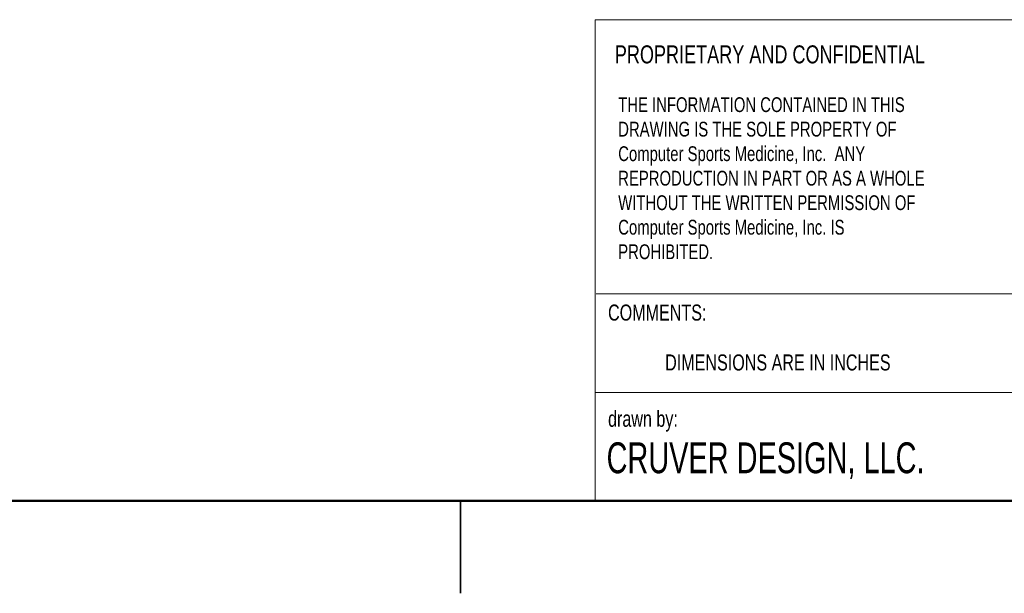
# Model space of a CAD drawing. Header units: inches. Extents: x 0.1 to 10.9, y 0.1 to 8.4.
# Tile 3 of 8: x 3.7 to 7.7, y 0.1 to 2.5. Entities that reach past the tile are written whole.
import ezdxf

# ---------------------------------------------------------------- set-up
doc = ezdxf.new("R2010")
doc.units = ezdxf.units.IN
doc.header["$MEASUREMENT"] = 0
doc.styles.add('SLDTEXTSTYLE0', font='TXT', dxfattribs={"width": 0.75})
doc.styles.add('SLDTEXTSTYLE3', font='TXT', dxfattribs={"width": 0.7})

# ---------------------------------------------------------------- blocks, each defined once
blk = doc.blocks.new('SW_NOTE_0')
at = {"color": 0, "linetype": 'Continuous', "lineweight": 0, "char_height": 0.06, "attachment_point": 1, "style": 'SLDTEXTSTYLE0'}
for s, insert in [('THE INFORMATION CONTAINED IN THIS', (0, 0.0773)), ('DRAWING IS THE SOLE PROPERTY OF', (0, -0.022)), ('Computer Sports Medicine, Inc.  ANY', (0, -0.1214)), ('REPRODUCTION IN PART OR AS A WHOLE', (0, -0.2208)), ('WITHOUT THE WRITTEN PERMISSION OF', (0, -0.3201)), ('Computer Sports Medicine, Inc. IS', (0, -0.4195)), ('PROHIBITED.', (0, -0.5189))]:
    blk.add_mtext(s, dxfattribs=dict(at, insert=insert))

msp = doc.modelspace()

# ---------------------------------------------------------------- linework, layer by layer
at = {"color": 7, "linetype": 'Continuous', "lineweight": 18}
for p, q in [((6.04520231, 2.45035274), (10.5, 2.45035274)), ((6.04520231, 2.45035274), (6.04520231, 0.5)), ((7.74128, 1.33934797), (6.04970825, 1.33934797)), ((7.74128, 0.93842536), (6.04520231, 0.93842536))]:
    msp.add_line(p, q, dxfattribs=at)
at = {"color": 7, "linetype": 'Continuous', "lineweight": 50}
msp.add_line((10.5, 0.5), (0.5, 0.5), dxfattribs=at)
at = {"color": 7, "linetype": 'Continuous', "lineweight": 25}
for p, q in [((5.5, 0.125), (5.5, 0.5)), ((5.5, 0.5), (5.5, 0.125))]:
    msp.add_line(p, q, dxfattribs=at)

# ---------------------------------------------------------------- block references
at = {"color": 7, "linetype": 'Continuous', "lineweight": 0}
msp.add_blockref('SW_NOTE_0', (6.1389471, 2.05851502), dxfattribs=at)

# ---------------------------------------------------------------- texts
at = {"color": 7, "linetype": 'Continuous', "lineweight": 0, "attachment_point": 1}
for s, insert, char_height, style in [('PROPRIETARY AND CONFIDENTIAL', (6.12523965, 2.34613671), 0.0729166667, 'SLDTEXTSTYLE0'), ('COMMENTS:', (6.0977877, 1.29561814), 0.065, 'SLDTEXTSTYLE0'), ('DIMENSIONS ARE IN INCHES', (6.32903536, 1.09337586), 0.065, 'SLDTEXTSTYLE0'), ('drawn by:', (6.0977877, 0.86505227), 0.065, 'SLDTEXTSTYLE0'), ('CRUVER DESIGN, LLC.', (6.09182889, 0.73687667), 0.125, 'SLDTEXTSTYLE3')]:
    msp.add_mtext(s, dxfattribs=dict(at, insert=insert, char_height=char_height, style=style))

doc.saveas('drawing.dxf')
